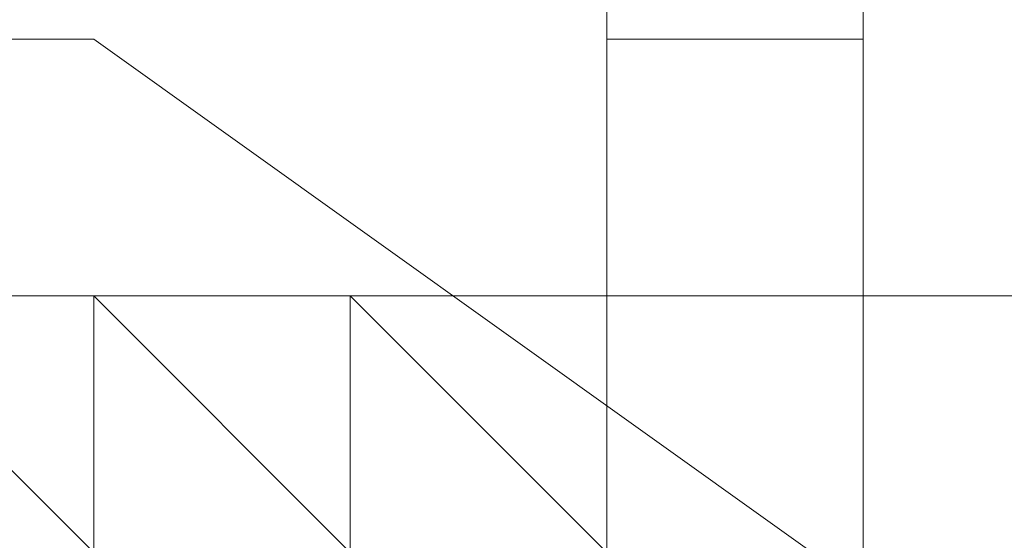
# Model space of a CAD drawing. Header units: inches. Extents: x -79624 to 52587, y -27526 to 10116.
# Tile 112 of 256: x 10253 to 10288, y -15364 to -15345. Entities that reach past the tile are written whole.
import ezdxf

# ---------------------------------------------------------------- set-up
doc = ezdxf.new("R2010")
doc.units = ezdxf.units.IN
doc.header["$MEASUREMENT"] = 0
doc.layers.add('- მექანიკური ნაწილი', color=7, linetype='Continuous', lineweight=18)
doc.layers.add('Dimensioning - General', color=7, linetype='Continuous')
doc.styles.add('GENERATED_STYLE_1', font='txt')
doc.dimstyles.new('GENERATED_STYLE__1', dxfattribs={"dimtxt": 100, "dimasz": 76, "dimexe": 0.18, "dimexo": 0.0625, "dimgap": 0, "dimtad": 0, "dimdec": 0, "dimlfac": 0.1, "dimzin": 0, "dimdsep": 46, "dimtxsty": 'GENERATED_STYLE_1', "dimblk": 'ARROWHEAD_5', "dimblk1": 'ARROWHEAD_5', "dimblk2": 'ARROWHEAD_5', "dimcen": 0.09, "dimse1": 1, "dimse2": 1, "dimclrd": 7, "dimclre": 7, "dimclrt": 7, "dimadec": 0, "dimazin": 0, "dimtfac": 1, "dimtdec": 4, "dimtmove": 0, "dimatfit": 3, "dimfxl": 1, "dimtolj": 1, "dimtzin": 0, "dimarcsym": 0})
doc.dimstyles.new('GENERATED_STYLE__2', dxfattribs={"dimtxt": 100, "dimasz": 76, "dimexe": 0.18, "dimexo": 0.0625, "dimgap": 0, "dimtad": 0, "dimtih": 1, "dimtoh": 1, "dimdec": 0, "dimlfac": 0.1, "dimzin": 0, "dimdsep": 46, "dimtxsty": 'GENERATED_STYLE_1', "dimblk": 'ARROWHEAD_5', "dimblk1": 'ARROWHEAD_5', "dimblk2": 'ARROWHEAD_5', "dimcen": 0.09, "dimse1": 1, "dimse2": 1, "dimclrd": 7, "dimclre": 7, "dimclrt": 7, "dimadec": 0, "dimazin": 0, "dimtfac": 1, "dimtdec": 4, "dimtmove": 0, "dimatfit": 3, "dimfxl": 1, "dimtolj": 1, "dimtzin": 0, "dimarcsym": 0})

# ---------------------------------------------------------------- blocks, each defined once
blk = doc.blocks.new('ARROWHEAD_5')
at = {"linetype": 'Continuous', "lineweight": 0}
blk.add_hatch(color=0, dxfattribs=at).paths.add_polyline_path([(-1, 0.2679), (0, 0), (-1, -0.2679)])
at = {"color": 0, "linetype": 'Continuous', "lineweight": 0}
blk.add_line((0, 0), (-1, 0), dxfattribs=at)
blk = doc.blocks.new('*D249')
at = {"layer": 'Defpoints', "color": 0, "linetype": 'Continuous', "transparency": 16777216}
for p in [(358.556, 209.203), (25258.556, 209.203), (1258.556, -26125.722)]:
    blk.add_point(p, dxfattribs=at)
at = {"layer": 'Dimensioning - General', "color": 7, "linetype": 'Continuous', "lineweight": -2, "transparency": 16777216}
for p, q in [((358.556, 133.203), (358.556, -12795.724)), ((358.556, -26049.722), (358.556, -13148.104))]:
    blk.add_line(p, q, dxfattribs=at)
at = {"layer": 'Dimensioning - General', "color": 7, "linetype": 'Continuous', "lineweight": -2, "transparency": 16777216, "xscale": 76.00000000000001, "yscale": 76.00000000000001, "zscale": 76.00000000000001}
for p, rotation in [((358.556, 209.203), 90), ((358.556, -26125.722), 270)]:
    blk.add_blockref('ARROWHEAD_5', p, dxfattribs=dict(at, rotation=rotation))
at = {"layer": 'Dimensioning - General', "color": 7, "linetype": 'Continuous', "lineweight": 13, "transparency": 16777216, "insert": (358.556, -12971.914), "char_height": 100, "attachment_point": 5, "rotation": 90, "style": 'GENERATED_STYLE_1'}
blk.add_mtext('\\A1;2633', dxfattribs=at)
blk = doc.blocks.new('*D264')
at = {"layer": 'Defpoints', "color": 0, "linetype": 'Continuous', "transparency": 16777216}
for p in [(7428.968, -14429.123), (51186.628, -26125.722), (51186.628, -26425.722)]:
    blk.add_point(p, dxfattribs=at)
at = {"layer": 'Dimensioning - General', "color": 7, "linetype": 'Continuous', "lineweight": -2, "transparency": 16777216}
for p, q in [((7504.968, -26425.722), (29120.843, -26425.722)), ((51110.628, -26425.722), (29468.462, -26425.722))]:
    blk.add_line(p, q, dxfattribs=at)
at = {"layer": 'Dimensioning - General', "color": 7, "linetype": 'Continuous', "lineweight": -2, "transparency": 16777216, "xscale": 76.00000000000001, "yscale": 76.00000000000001, "zscale": 76.00000000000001, "rotation": 180}
blk.add_blockref('ARROWHEAD_5', (7428.968, -26425.722), dxfattribs=at)
at = {"layer": 'Dimensioning - General', "color": 7, "linetype": 'Continuous', "lineweight": -2, "transparency": 16777216, "xscale": 76.00000000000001, "yscale": 76.00000000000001, "zscale": 76.00000000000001}
blk.add_blockref('ARROWHEAD_5', (51186.628, -26425.722), dxfattribs=at)
at = {"layer": 'Dimensioning - General', "color": 7, "linetype": 'Continuous', "lineweight": 13, "transparency": 16777216, "insert": (29294.653, -26425.722), "char_height": 100, "attachment_point": 5, "style": 'GENERATED_STYLE_1'}
blk.add_mtext('\\A1;4376', dxfattribs=at)
blk = doc.blocks.new('*D276')
at = {"layer": 'Defpoints', "color": 0, "linetype": 'Continuous', "transparency": 16777216}
for p in [(7428.968, -14429.123), (51786.628, -14429.123), (4328.728, -18360.584)]:
    blk.add_point(p, dxfattribs=at)
at = {"layer": 'Dimensioning - General', "color": 7, "linetype": 'Continuous', "lineweight": -2, "transparency": 16777216}
for p, q in [((51786.628, -14505.123), (51786.628, -16274.383)), ((51786.628, -18284.584), (51786.628, -16531.526))]:
    blk.add_line(p, q, dxfattribs=at)
at = {"layer": 'Dimensioning - General', "color": 7, "linetype": 'Continuous', "lineweight": -2, "transparency": 16777216, "xscale": 76.00000000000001, "yscale": 76.00000000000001, "zscale": 76.00000000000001}
for p, rotation in [((51786.628, -14429.123), 90), ((51786.628, -18360.584), 270)]:
    blk.add_blockref('ARROWHEAD_5', p, dxfattribs=dict(at, rotation=rotation))
at = {"layer": 'Dimensioning - General', "color": 7, "linetype": 'Continuous', "lineweight": 13, "transparency": 16777216, "insert": (51786.628, -16402.954), "char_height": 100, "attachment_point": 5, "rotation": 90, "style": 'GENERATED_STYLE_1'}
blk.add_mtext('\\A1;393', dxfattribs=at)

msp = doc.modelspace()

# ---------------------------------------------------------------- linework, layer by layer
at = {"layer": '- მექანიკური ნაწილი', "color": 7, "lineweight": 0}
for points in [[(10282.8579, -14968.80526), (10282.8579, -14977.78728), (10282.8579, -15040.66148), (10282.8579, -15067.60756), (10282.8579, -15112.5177), (10282.8579, -15148.44581), (10282.8579, -15193.35595), (10282.8579, -15229.28406), (10282.8579, -15274.1942), (10282.8579, -15310.12231), (10282.8579, -15346.05043), (10282.8579, -15408.92462), (9779.86434, -15408.92462)], [(10282.8579, -15417.90665), (10282.8579, -14968.80526)], [(10282.8579, -15417.90665), (10282.8579, -14968.80526)], [(9779.86434, -15355.03245), (10282.8579, -15355.03245), (10282.8579, -15381.97854), (10282.8579, -15337.0684), (10282.8579, -15381.97854), (10282.8579, -15337.0684), (10282.8579, -15381.97854), (10426.57034, -15381.97854), (10426.57034, -15355.03245), (10282.8579, -15355.03245), (10282.8579, -15319.10434), (10426.57034, -15319.10434), (10426.57034, -15274.1942), (10282.8579, -15274.1942), (10282.8579, -15319.10434), (10282.8579, -15274.1942), (10282.8579, -15319.10434), (9779.86434, -15319.10434)], [(9779.86434, -15274.1942), (10282.8579, -15274.1942), (10282.8579, -15319.10434), (10282.8579, -15355.03245), (10282.8579, -15381.97854), (10282.8579, -15408.92462), (10282.8579, -15435.8707), (10282.8579, -15453.83476), (10282.8579, -15435.8707), (10282.8579, -15408.92462), (10282.8579, -15381.97854), (10282.8579, -15355.03245), (10282.8579, -15319.10434), (10282.8579, -15355.03245), (9779.86434, -15355.03245)], [(10273.87587, -15310.12231), (10273.87587, -15346.05043), (10273.87587, -15408.92462), (10273.87587, -15417.90665)], [(9779.86434, -15399.94259), (10282.8579, -15399.94259), (10282.8579, -15381.97854), (10282.8579, -15399.94259), (10426.57034, -15399.94259), (10426.57034, -15381.97854), (10282.8579, -15381.97854), (10282.8579, -15399.94259), (10426.57034, -15399.94259), (10426.57034, -15381.97854), (10282.8579, -15381.97854), (10282.8579, -15355.03245), (10426.57034, -15355.03245), (10426.57034, -15319.10434), (10426.57034, -15355.03245), (10426.57034, -15319.10434), (10426.57034, -15355.03245), (10426.57034, -15319.10434)], [(10282.8579, -15319.10434), (10282.8579, -15355.03245)], [(10282.8579, -15355.03245), (10282.8579, -15319.10434)], [(10426.57034, -15319.10434), (10426.57034, -15355.03245), (10282.8579, -15355.03245)], [(10282.8579, -15319.10434), (10282.8579, -15355.03245), (10282.8579, -15381.97854), (10282.8579, -15417.90665), (10282.8579, -15435.8707), (10282.8579, -15453.83476), (10282.8579, -15462.81679), (10282.8579, -15453.83476), (10282.8579, -15435.8707), (10282.8579, -15417.90665), (10282.8579, -15381.97854), (10282.8579, -15355.03245), (10282.8579, -15319.10434)], [(10282.8579, -15319.10434), (10282.8579, -15355.03245), (10282.8579, -15381.97854), (10282.8579, -15417.90665), (10282.8579, -15435.8707), (10282.8579, -15453.83476), (10282.8579, -15462.81679), (10282.8579, -15453.83476), (10282.8579, -15435.8707), (10282.8579, -15417.90665), (10282.8579, -15381.97854), (10282.8579, -15355.03245), (10282.8579, -15319.10434)], [(10282.8579, -15337.0684), (10282.8579, -15381.97854)], [(10282.8579, -15381.97854), (10282.8579, -15337.0684)], [(10282.8579, -15337.0684), (10282.8579, -15381.97854), (10282.8579, -15337.0684)], [(10282.8579, -15381.97854), (10282.8579, -15337.0684), (10282.8579, -15381.97854)], [(10273.87587, -15346.05043), (10273.87587, -15346.05043)], [(10282.8579, -15346.05043), (10282.8579, -15346.05043)], [(10282.8579, -15355.03245), (9779.86434, -15355.03245)], [(9779.86434, -15381.97854), (10282.8579, -15381.97854), (10282.8579, -15355.03245), (9779.86434, -15355.03245)], [(10282.8579, -15355.03245), (10282.8579, -15381.97854)], [(10426.57034, -15381.97854), (10426.57034, -15355.03245), (10282.8579, -15355.03245)]]:
    msp.add_lwpolyline(points, dxfattribs=at)
at = {"layer": '- მექანიკური ნაწილი', "lineweight": 0}
for points in [[(10255.91181, -15346.05043), (10246.92979, -15346.05043), (10255.91181, -15346.05043)], [(10255.91181, -15346.05043), (10255.91181, -15346.05043)], [(10318.78601, -15390.96057), (10255.91181, -15346.05043), (10318.78601, -15390.96057)], [(10255.91181, -15355.03245), (10246.92979, -15355.03245), (10255.91181, -15355.03245)], [(10255.91181, -15355.03245), (10246.92979, -15355.03245), (10255.91181, -15355.03245)], [(10246.92979, -15355.03245), (10255.91181, -15355.03245), (10246.92979, -15355.03245)], [(10246.92979, -15355.03245), (10255.91181, -15355.03245), (10246.92979, -15355.03245)], [(10246.92979, -15355.03245), (10255.91181, -15355.03245), (10246.92979, -15355.03245)], [(10246.92979, -15355.03245), (10255.91181, -15355.03245), (10246.92979, -15355.03245)], [(10246.92979, -15355.03245), (10255.91181, -15355.03245), (10246.92979, -15355.03245)], [(10246.92979, -15355.03245), (10255.91181, -15355.03245), (10246.92979, -15355.03245)], [(10246.92979, -15355.03245), (10255.91181, -15355.03245), (10246.92979, -15355.03245)], [(10246.92979, -15355.03245), (10255.91181, -15355.03245), (10246.92979, -15355.03245)], [(10246.92979, -15355.03245), (10255.91181, -15355.03245), (10246.92979, -15355.03245)], [(10246.92979, -15355.03245), (10255.91181, -15355.03245), (10246.92979, -15355.03245)], [(10246.92979, -15355.03245), (10255.91181, -15355.03245), (10246.92979, -15355.03245)], [(10246.92979, -15355.03245), (10255.91181, -15355.03245), (10246.92979, -15355.03245)], [(10246.92979, -15355.03245), (10255.91181, -15355.03245), (10246.92979, -15355.03245)], [(10246.92979, -15355.03245), (10255.91181, -15355.03245), (10246.92979, -15355.03245)], [(10246.92979, -15355.03245), (10255.91181, -15355.03245), (10246.92979, -15355.03245)], [(10246.92979, -15355.03245), (10255.91181, -15355.03245), (10246.92979, -15355.03245)], [(10246.92979, -15355.03245), (10255.91181, -15355.03245), (10246.92979, -15355.03245)], [(10246.92979, -15355.03245), (10255.91181, -15355.03245), (10246.92979, -15355.03245)], [(10246.92979, -15355.03245), (10255.91181, -15355.03245), (10246.92979, -15355.03245)], [(10246.92979, -15355.03245), (10255.91181, -15355.03245), (10246.92979, -15355.03245)], [(10246.92979, -15355.03245), (10255.91181, -15355.03245), (10246.92979, -15355.03245)], [(10246.92979, -15355.03245), (10255.91181, -15355.03245), (10246.92979, -15355.03245)], [(10246.92979, -15355.03245), (10255.91181, -15355.03245), (10246.92979, -15355.03245)], [(10246.92979, -15355.03245), (10255.91181, -15355.03245), (10246.92979, -15355.03245)], [(10246.92979, -15355.03245), (10255.91181, -15355.03245), (10246.92979, -15355.03245)], [(10246.92979, -15355.03245), (10255.91181, -15355.03245), (10246.92979, -15355.03245)], [(10246.92979, -15355.03245), (10255.91181, -15355.03245), (10246.92979, -15355.03245)], [(10246.92979, -15355.03245), (10255.91181, -15355.03245), (10246.92979, -15355.03245)], [(10246.92979, -15355.03245), (10255.91181, -15355.03245), (10246.92979, -15355.03245)], [(10246.92979, -15355.03245), (10255.91181, -15355.03245), (10246.92979, -15355.03245)], [(10246.92979, -15355.03245), (10255.91181, -15355.03245), (10246.92979, -15355.03245)], [(10246.92979, -15355.03245), (10255.91181, -15355.03245), (10246.92979, -15355.03245)], [(10246.92979, -15355.03245), (10255.91181, -15355.03245), (10246.92979, -15355.03245)], [(10246.92979, -15355.03245), (10255.91181, -15355.03245), (10246.92979, -15355.03245)], [(10246.92979, -15355.03245), (10255.91181, -15355.03245), (10246.92979, -15355.03245)], [(10246.92979, -15355.03245), (10255.91181, -15355.03245), (10246.92979, -15355.03245)], [(10255.91181, -15355.03245), (10246.92979, -15355.03245), (10255.91181, -15355.03245)], [(10255.91181, -15355.03245), (10246.92979, -15355.03245)], [(10255.91181, -15355.03245), (10246.92979, -15355.03245)], [(10264.89384, -15355.03245), (10255.91181, -15355.03245), (10264.89384, -15355.03245)], [(10255.91181, -15355.03245), (10255.91181, -15355.03245)], [(10264.89384, -15355.03245), (10255.91181, -15355.03245), (10264.89384, -15355.03245)], [(10255.91181, -15355.03245), (10255.91181, -15355.03245)], [(10255.91181, -15355.03245), (10264.89384, -15355.03245), (10255.91181, -15355.03245)], [(10255.91181, -15355.03245), (10264.89384, -15355.03245), (10255.91181, -15355.03245)], [(10255.91181, -15355.03245), (10264.89384, -15364.01448), (10255.91181, -15355.03245)], [(10255.91181, -15355.03245), (10255.91181, -15364.01448), (10255.91181, -15355.03245)], [(10255.91181, -15364.01448), (10255.91181, -15355.03245), (10255.91181, -15364.01448)], [(10255.91181, -15355.03245), (10264.89384, -15364.01448), (10255.91181, -15355.03245)], [(10255.91181, -15355.03245), (10264.89384, -15364.01448), (10255.91181, -15355.03245)], [(10255.91181, -15355.03245), (10264.89384, -15364.01448), (10255.91181, -15355.03245)], [(10255.91181, -15355.03245), (10264.89384, -15355.03245), (10255.91181, -15355.03245)], [(10255.91181, -15355.03245), (10264.89384, -15355.03245), (10255.91181, -15355.03245)], [(10255.91181, -15355.03245), (10255.91181, -15355.03245)], [(10255.91181, -15355.03245), (10255.91181, -15355.03245)], [(10255.91181, -15355.03245), (10255.91181, -15355.03245)], [(10255.91181, -15355.03245), (10255.91181, -15355.03245)], [(10255.91181, -15355.03245), (10255.91181, -15355.03245)], [(10255.91181, -15355.03245), (10255.91181, -15355.03245)], [(10255.91181, -15355.03245), (10255.91181, -15355.03245)], [(10255.91181, -15355.03245), (10255.91181, -15355.03245)], [(10255.91181, -15355.03245), (10255.91181, -15355.03245)], [(10255.91181, -15355.03245), (10255.91181, -15355.03245)], [(10255.91181, -15355.03245), (10255.91181, -15355.03245)], [(10255.91181, -15355.03245), (10255.91181, -15355.03245)], [(10255.91181, -15355.03245), (10264.89384, -15355.03245), (10255.91181, -15355.03245)], [(10255.91181, -15355.03245), (10264.89384, -15355.03245), (10255.91181, -15355.03245)], [(10255.91181, -15355.03245), (10264.89384, -15355.03245)], [(10264.89384, -15364.01448), (10255.91181, -15355.03245)], [(10255.91181, -15355.03245), (10264.89384, -15364.01448), (10255.91181, -15355.03245)], [(10255.91181, -15364.01448), (10255.91181, -15355.03245)], [(10255.91181, -15355.03245), (10255.91181, -15364.01448), (10255.91181, -15355.03245)], [(10255.91181, -15364.01448), (10255.91181, -15355.03245), (10255.91181, -15364.01448)], [(10255.91181, -15355.03245), (10264.89384, -15364.01448), (10255.91181, -15355.03245)], [(10255.91181, -15355.03245), (10264.89384, -15364.01448), (10255.91181, -15355.03245)], [(10255.91181, -15355.03245), (10264.89384, -15364.01448), (10255.91181, -15355.03245)], [(10255.91181, -15355.03245), (10264.89384, -15364.01448)], [(10255.91181, -15355.03245), (10264.89384, -15355.03245), (10255.91181, -15355.03245)], [(10255.91181, -15355.03245), (10264.89384, -15355.03245), (10255.91181, -15355.03245)], [(10255.91181, -15355.03245), (10255.91181, -15355.03245)], [(10255.91181, -15355.03245), (10255.91181, -15355.03245)], [(10255.91181, -15355.03245), (10255.91181, -15355.03245)], [(10255.91181, -15355.03245), (10255.91181, -15355.03245)], [(10255.91181, -15355.03245), (10255.91181, -15355.03245)], [(10255.91181, -15355.03245), (10255.91181, -15355.03245)], [(10255.91181, -15355.03245), (10255.91181, -15355.03245)], [(10255.91181, -15355.03245), (10255.91181, -15355.03245)], [(10255.91181, -15355.03245), (10255.91181, -15355.03245)], [(10255.91181, -15355.03245), (10255.91181, -15355.03245)], [(10255.91181, -15355.03245), (10255.91181, -15355.03245)], [(10255.91181, -15355.03245), (10255.91181, -15355.03245)], [(10264.89384, -15364.01448), (10264.89384, -15355.03245), (10255.91181, -15355.03245), (10255.91181, -15364.01448)], [(10264.89384, -15364.01448), (10255.91181, -15355.03245), (10264.89384, -15355.03245), (10264.89384, -15364.01448), (10264.89384, -15355.03245), (10264.89384, -15364.01448)], [(10255.91181, -15355.03245), (10264.89384, -15355.03245), (10255.91181, -15355.03245)], [(10255.91181, -15355.03245), (10264.89384, -15355.03245), (10255.91181, -15355.03245)], [(10255.91181, -15355.03245), (10264.89384, -15355.03245)], [(10264.89384, -15364.01448), (10255.91181, -15355.03245)], [(10255.91181, -15355.03245), (10264.89384, -15364.01448), (10255.91181, -15355.03245)], [(10255.91181, -15355.03245), (10264.89384, -15364.01448)], [(10255.91181, -15364.01448), (10255.91181, -15355.03245)], [(10255.91181, -15355.03245), (10255.91181, -15364.01448), (10255.91181, -15355.03245)], [(10255.91181, -15364.01448), (10255.91181, -15355.03245), (10255.91181, -15364.01448)], [(10255.91181, -15355.03245), (10264.89384, -15364.01448), (10255.91181, -15355.03245)], [(10255.91181, -15355.03245), (10264.89384, -15364.01448), (10255.91181, -15355.03245)], [(10255.91181, -15355.03245), (10264.89384, -15364.01448), (10255.91181, -15355.03245)], [(10255.91181, -15355.03245), (10264.89384, -15364.01448)], [(10264.89384, -15355.03245), (10255.91181, -15355.03245)], [(10255.91181, -15355.03245), (10264.89384, -15355.03245), (10255.91181, -15355.03245)], [(10255.91181, -15355.03245), (10264.89384, -15355.03245), (10255.91181, -15355.03245)], [(10255.91181, -15355.03245), (10255.91181, -15355.03245)], [(10255.91181, -15355.03245), (10255.91181, -15355.03245)], [(10255.91181, -15355.03245), (10255.91181, -15355.03245)], [(10255.91181, -15355.03245), (10255.91181, -15355.03245)], [(10255.91181, -15355.03245), (10255.91181, -15355.03245)], [(10255.91181, -15355.03245), (10255.91181, -15355.03245)], [(10255.91181, -15355.03245), (10255.91181, -15355.03245)], [(10255.91181, -15355.03245), (10255.91181, -15355.03245)], [(10255.91181, -15355.03245), (10255.91181, -15355.03245)], [(10255.91181, -15355.03245), (10255.91181, -15355.03245)], [(10255.91181, -15355.03245), (10255.91181, -15355.03245)], [(10255.91181, -15355.03245), (10255.91181, -15355.03245)], [(10264.89384, -15355.03245), (10255.91181, -15355.03245), (10264.89384, -15355.03245)], [(10255.91181, -15355.03245), (10255.91181, -15355.03245)], [(10264.89384, -15355.03245), (10255.91181, -15355.03245)], [(10264.89384, -15355.03245), (10255.91181, -15355.03245)], [(10264.89384, -15355.03245), (10264.89384, -15355.03245)], [(10264.89384, -15364.01448), (10264.89384, -15355.03245), (10264.89384, -15364.01448)], [(10264.89384, -15355.03245), (10264.89384, -15355.03245)], [(10264.89384, -15355.03245), (10264.89384, -15364.01448), (10264.89384, -15355.03245)], [(10264.89384, -15355.03245), (10264.89384, -15364.01448), (10264.89384, -15355.03245)], [(10264.89384, -15364.01448), (10264.89384, -15355.03245), (10264.89384, -15364.01448)], [(10264.89384, -15355.03245), (10264.89384, -15364.01448), (10264.89384, -15355.03245)], [(10264.89384, -15355.03245), (10264.89384, -15364.01448), (10264.89384, -15355.03245)], [(10264.89384, -15355.03245), (10264.89384, -15355.03245)], [(10264.89384, -15355.03245), (10264.89384, -15355.03245)], [(10264.89384, -15355.03245), (10264.89384, -15355.03245)], [(10264.89384, -15355.03245), (10264.89384, -15355.03245)], [(10264.89384, -15355.03245), (10264.89384, -15364.01448), (10264.89384, -15355.03245)], [(10264.89384, -15355.03245), (10264.89384, -15364.01448), (10264.89384, -15355.03245)], [(10264.89384, -15364.01448), (10264.89384, -15355.03245), (10264.89384, -15364.01448)], [(10264.89384, -15364.01448), (10264.89384, -15355.03245)], [(10264.89384, -15364.01448), (10264.89384, -15355.03245)], [(10264.89384, -15355.03245), (10264.89384, -15364.01448), (10264.89384, -15355.03245)], [(10264.89384, -15355.03245), (10264.89384, -15364.01448), (10264.89384, -15355.03245)], [(10264.89384, -15355.03245), (10264.89384, -15355.03245)], [(10264.89384, -15355.03245), (10264.89384, -15355.03245)], [(10264.89384, -15355.03245), (10264.89384, -15364.01448)], [(10264.89384, -15355.03245), (10264.89384, -15355.03245)], [(10264.89384, -15355.03245), (10264.89384, -15355.03245)], [(10264.89384, -15355.03245), (10264.89384, -15364.01448), (10264.89384, -15355.03245)], [(10264.89384, -15355.03245), (10264.89384, -15364.01448), (10264.89384, -15355.03245)], [(10264.89384, -15364.01448), (10264.89384, -15355.03245), (10264.89384, -15364.01448)], [(10264.89384, -15364.01448), (10264.89384, -15355.03245)], [(10264.89384, -15364.01448), (10264.89384, -15355.03245)], [(10264.89384, -15355.03245), (10264.89384, -15364.01448), (10264.89384, -15355.03245)], [(10264.89384, -15355.03245), (10264.89384, -15364.01448), (10264.89384, -15355.03245)], [(10264.89384, -15355.03245), (10264.89384, -15355.03245)], [(10264.89384, -15355.03245), (10264.89384, -15355.03245)], [(10264.89384, -15355.03245), (10264.89384, -15364.01448)], [(10264.89384, -15364.01448), (10264.89384, -15355.03245)], [(10264.89384, -15355.03245), (10264.89384, -15355.03245)], [(10264.89384, -15355.03245), (10264.89384, -15355.03245)], [(10264.89384, -15364.01448), (10264.89384, -15355.03245), (10264.89384, -15364.01448)], [(10264.89384, -15355.03245), (10264.89384, -15355.03245)], [(10264.89384, -15364.01448), (10264.89384, -15355.03245)], [(10264.89384, -15364.01448), (10264.89384, -15355.03245)]]:
    msp.add_lwpolyline(points, dxfattribs=at)
at = {"layer": '- მექანიკური ნაწილი', "color": 7, "lineweight": 0}
msp.add_lwpolyline([(10282.8579, -15346.05043), (10273.87587, -15346.05043), (10273.87587, -15408.92462), (10282.8579, -15408.92462)], close=True, dxfattribs=at)
at = {"layer": '- მექანიკური ნაწილი', "lineweight": 0}
for points in [[(10255.91181, -15364.01448), (10255.91181, -15355.03245), (10246.92979, -15355.03245), (10237.94776, -15364.01448), (10237.94776, -15355.03245), (10237.94776, -15364.01448), (10246.92979, -15364.01448), (10246.92979, -15355.03245), (10255.91181, -15355.03245), (10264.89384, -15364.01448), (10264.89384, -15355.03245), (10255.91181, -15355.03245), (10255.91181, -15364.01448), (10246.92979, -15355.03245)], [(10246.92979, -15355.03245), (10255.91181, -15364.01448), (10255.91181, -15355.03245), (10246.92979, -15355.03245), (10246.92979, -15364.01448), (10237.94776, -15364.01448), (10246.92979, -15355.03245), (10255.91181, -15355.03245)], [(10237.94776, -15364.01448), (10237.94776, -15355.03245), (10246.92979, -15355.03245), (10255.91181, -15364.01448), (10255.91181, -15355.03245), (10255.91181, -15364.01448), (10246.92979, -15355.03245)], [(10264.89384, -15364.01448), (10255.91181, -15355.03245), (10246.92979, -15355.03245), (10255.91181, -15364.01448), (10255.91181, -15355.03245), (10264.89384, -15364.01448), (10264.89384, -15372.99651), (10273.87587, -15372.99651)], [(10246.92979, -15364.01448), (10246.92979, -15355.03245), (10255.91181, -15364.01448)], [(10246.92979, -15355.03245), (10246.92979, -15364.01448), (10255.91181, -15364.01448)], [(10246.92979, -15364.01448), (10246.92979, -15355.03245), (10255.91181, -15364.01448)], [(10246.92979, -15355.03245), (10246.92979, -15364.01448), (10255.91181, -15364.01448)], [(10246.92979, -15364.01448), (10246.92979, -15355.03245), (10255.91181, -15364.01448)], [(10246.92979, -15355.03245), (10246.92979, -15364.01448), (10255.91181, -15364.01448)], [(10255.91181, -15355.03245), (10255.91181, -15364.01448), (10264.89384, -15364.01448)], [(10255.91181, -15355.03245), (10255.91181, -15364.01448), (10264.89384, -15364.01448)], [(10255.91181, -15355.03245), (10255.91181, -15364.01448), (10264.89384, -15364.01448)], [(10273.87587, -15364.01448), (10264.89384, -15355.03245), (10264.89384, -15364.01448)]]:
    msp.add_lwpolyline(points, close=True, dxfattribs=at)

# ---------------------------------------------------------------- dimensions: what is measured, and where the dimension line sits
at = {"layer": 'Dimensioning - General', "color": 7, "linetype": 'Continuous', "lineweight": 13}
for base, p1, p2, picture, middle in [((358.55594, 209.20337), (1258.55593, -26125.72241), (25258.55593, 209.20337), '*D249', (358.55594, -12971.91402)), ((51786.62821, -14429.12325), (4328.72843, -18360.58402), (7428.96845, -14429.12325), '*D276', (51786.62821, -16402.95414))]:
    dim = msp.add_linear_dim(base=base, p1=p1, p2=p2, angle=90, dimstyle='GENERATED_STYLE__1', dxfattribs=at)
    dim.commit()
    dim.dimension.update_dxf_attribs({"geometry": picture, "text_midpoint": middle, "dimtype": 160, "text_rotation": 90})
dim = msp.add_linear_dim(base=(51186.62821, -26425.72242), p1=(7428.96845, -14429.12325), p2=(51186.62821, -26125.72241), dimstyle='GENERATED_STYLE__2', dxfattribs=at)
dim.commit()
dim.dimension.update_dxf_attribs({"geometry": '*D264', "text_midpoint": (29294.65282, -26425.72242), "dimtype": 160})

doc.saveas('drawing.dxf')
